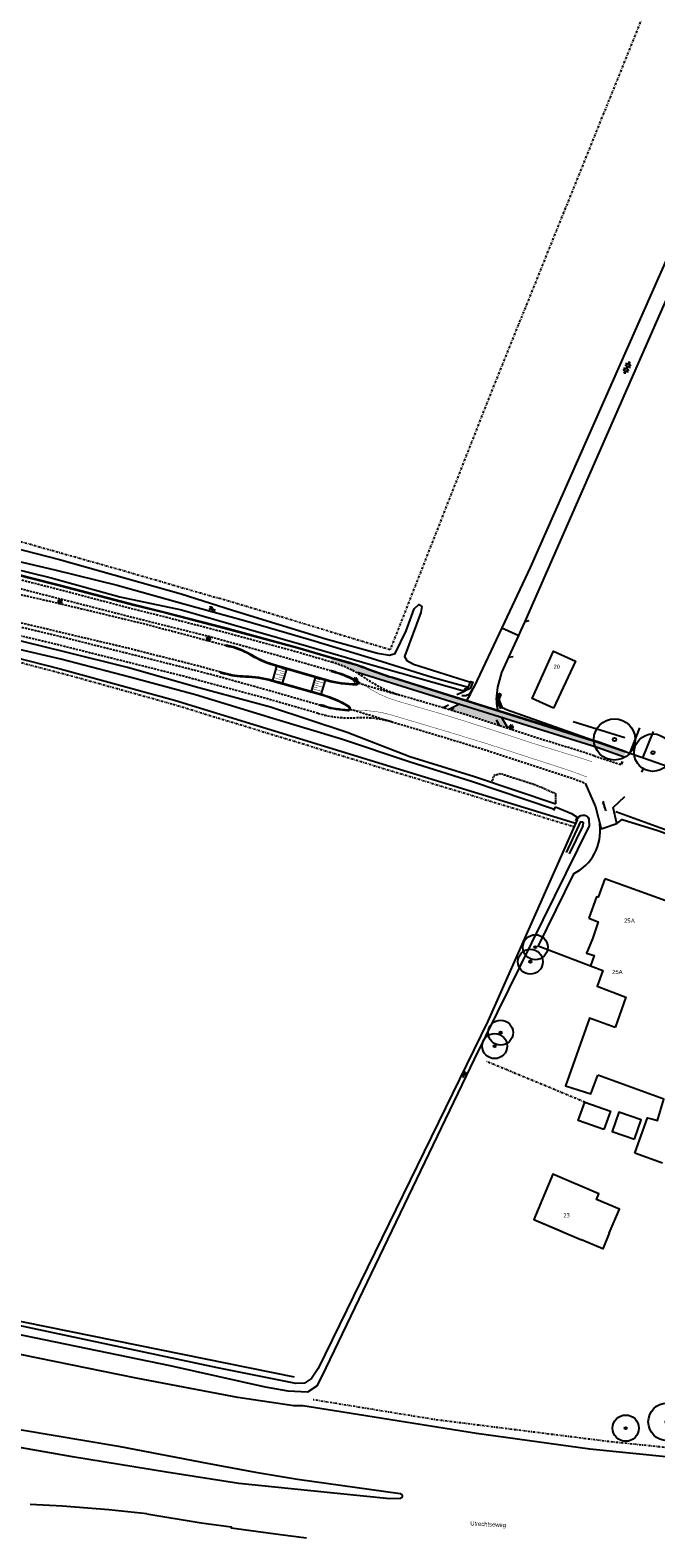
# Model space of a CAD drawing. Header units: metres. Extents: x 140889 to 142041, y 457117 to 459235.
# Tile 18 of 38: x 141286 to 141434, y 457119 to 457475. Entities that reach past the tile are written whole.
import ezdxf

# ---------------------------------------------------------------- set-up
doc = ezdxf.new("R2010")
doc.units = ezdxf.units.M
for name, pattern in [('DASHDOT', [1, 0.5, -0.25, 0, -0.25]), ('DASHED', [19.05, 12.7, -6.35]), ('DGN1', [66.048924, 0, -66.048924]), ('DGN2', [88.065232, 44.032616, -44.032616]), ('HIDDEN', [0.375, 0.25, -0.125]), ('VW-1-1_STREEP', [2, 1, -1])]:
    doc.linetypes.add(name, pattern=pattern)
doc.layers.get('0').update_dxf_attribs({"color": 251, "linetype": 'CONTINUOUS'})
for name, color, linetype in [('6.1-BOOM-NIEUW_TYPE 1', 251, 'CONTINUOUS'), ('7.4-LICHTMAST_TYPE 1', 251, 'CONTINUOUS'), ('9-PRESENTATIE_TROTTOIR', 252, 'CONTINUOUS'), ('bodem watergang', 251, 'CONTINUOUS'), ('cultuurscheiding', 251, 'CONTINUOUS'), ('gasafsluiter', 251, 'CONTINUOUS'), ('GEO_Dakrand', 251, 'DGN1'), ('GEO_Hoofdgebouw', 251, 'CONTINUOUS'), ('GEO_Huisnummer', 251, 'CONTINUOUS'), ('GEO_Kant verharding', 251, 'CONTINUOUS'), ('GEO_Kant water', 251, 'CONTINUOUS'), ('GEO_Midden sloot greppel', 251, 'CONTINUOUS'), ('GEO_Straatnaam', 251, 'CONTINUOUS'), ('GEO_Symbool gesloten verharding', 251, 'CONTINUOUS'), ('GEO_Symbool open verharding', 251, 'CONTINUOUS'), ('GEO_Symbool water', 251, 'CONTINUOUS'), ('GEO_Terreinafscheiding', 251, 'CONTINUOUS'), ('GM-markering streep 0.1', 251, 'CONTINUOUS'), ('GM-markering streep 1.0-1.0', 251, 'VW-1-1_STREEP'), ('GM-Ontwerp', 251, 'CONTINUOUS'), ('insteek watergang', 251, 'CONTINUOUS'), ('kant klinkerverharding', 251, 'CONTINUOUS'), ('kant puinverharding', 251, 'CONTINUOUS'), ('muur', 251, 'CONTINUOUS'), ('poort', 251, 'CONTINUOUS'), ('raster', 251, 'CONTINUOUS')]:
    doc.layers.add(name, color=color, linetype=linetype)
doc.styles.add('18_200', font='romans.shx', dxfattribs={"width": 0.8, "height": 0.36})
doc.styles.add('style2', font='isocp.shx')
doc.styles.add('Styledgn043', font='dgn043.shx')

# ---------------------------------------------------------------- blocks, each defined once
blk = doc.blocks.new('gasafsluiter')
at = {"ltscale": 2}
blk.add_ellipse((0, 0), major_axis=(-0.181, 0), ratio=1, start_param=3.926991, end_param=10.210176, dxfattribs=at)
at = {"ltscale": 2, "style": '18_200', "width": 0.8}
blk.add_text('GAS', height=0.218, dxfattribs=at).set_placement((0.22, -0.38))
at = {"style": '18_200', "width": 0.8}
blk.add_attdef('HOOGTE', (0.27, 0.13), '', height=0.25, dxfattribs=at)
blk = doc.blocks.new('BOOM-NIEUW_PRESENTATIE-3')
at = {"layer": '6.1-BOOM-NIEUW_TYPE 1', "lineweight": 25}
blk.add_circle((0, 0), 2.95, dxfattribs=at)
blk.add_ellipse((0, 0), major_axis=(-0.177, 0.177), ratio=1, start_param=3.926991, end_param=10.210176, dxfattribs=at)
blk = doc.blocks.new('LICHTMAST_TYPE 1')
at = {"layer": '7.4-LICHTMAST_TYPE 1', "ltscale": 2000}
h = blk.add_hatch(color=256, dxfattribs=at)
h.dxf.hatch_style = 1
h.paths.add_polyline_path([(0.75, 0.96, 0.087489), (0.38, 1.16), (0.07, 0.21, -0.087489), (0.13, 0.17)])
h.paths.add_polyline_path([(-0.15, 1.21, 0.087489), (-0.55, 1.09), (-0.1, 0.19, -0.087489), (-0.03, 0.22)])
h.paths.add_polyline_path([(-0.21, 0.05, -0.087489), (-0.18, 0.12), (-1.02, 0.66, 0.087489), (-1.19, 0.27)])
h.paths.add_polyline_path([(-0.18, -0.12, -0.087489), (-0.21, -0.05), (-1.19, -0.25, 0.087489), (-1.03, -0.65)])
h.paths.add_polyline_path([(-0.07, -0.21, -0.087489), (-0.13, -0.17), (-0.75, -0.96, 0.087489), (-0.38, -1.16)])
h.paths.add_polyline_path([(0.15, -1.21, 0.087489), (0.55, -1.09), (0.1, -0.19, -0.087489), (0.03, -0.22)])
h.paths.add_polyline_path([(0.21, -0.05, -0.087489), (0.18, -0.12), (1.02, -0.66, 0.087489), (1.19, -0.27)])
h.paths.add_polyline_path([(0.18, 0.12, -0.087489), (0.21, 0.05), (1.19, 0.25, 0.087489), (1.03, 0.65)])
at = {"layer": '7.4-LICHTMAST_TYPE 1'}
h = blk.add_hatch(color=256, dxfattribs=at)
edge = h.paths.add_edge_path()
edge.add_arc((0, 0), 0.0835, 0, 360)
at = {"layer": '7.4-LICHTMAST_TYPE 1', "ltscale": 2000}
for p, q in [((-0.21, 0.05), (-1.19, 0.27)), ((-0.18, 0.12), (-1.02, 0.66)), ((-0.1, 0.19), (-0.55, 1.09)), ((-0.03, 0.22), (-0.15, 1.21)), ((0.07, 0.21), (0.38, 1.16)), ((0.13, 0.17), (0.75, 0.96)), ((0.18, 0.12), (1.03, 0.65)), ((0.21, 0.05), (1.19, 0.25)), ((-0.21, -0.05), (-1.19, -0.25)), ((-0.18, -0.12), (-1.03, -0.65)), ((-0.13, -0.17), (-0.75, -0.96)), ((-0.07, -0.21), (-0.38, -1.16)), ((0.03, -0.22), (0.15, -1.21)), ((0.1, -0.19), (0.55, -1.09)), ((0.18, -0.12), (1.02, -0.66)), ((0.21, -0.05), (1.19, -0.27))]:
    blk.add_line(p, q, dxfattribs=at)
blk.add_circle((0, 0), 0.0835, dxfattribs=at)
for radius, start, end in [(1.22, 147.06465, 167.06465), (1.22, 97.06465, 117.06465), (0.217, 147.06465, 167.06465), (0.217, 97.06465, 117.06465), (0.217, 52.06465, 72.06465), (0.217, 12.06465, 32.06465), (1.22, 52.06465, 72.06465), (1.22, 12.06465, 32.06465), (1.22, 192.06465, 212.06465), (1.22, 232.06465, 252.06465), (0.217, 192.06465, 212.06465), (0.217, 232.06465, 252.06465), (0.217, 277.06465, 297.06465), (1.22, 277.06465, 297.06465), (0.217, 327.06465, 347.06465), (1.22, 327.06465, 347.06465)]:
    blk.add_arc((0, 0), radius, start, end, dxfattribs=at)

msp = doc.modelspace()

# ---------------------------------------------------------------- hatches: boundary and pattern name
h = msp.add_hatch()
h.set_pattern_fill('ANSI31', color=5, scale=0.1)
h.paths.add_polyline_path([(141385.145, 457315.251), (141383.893, 457314.645), (141397.283, 457310.415), (141396.534, 457311.721)], flags=17)
h.paths.add_polyline_path([(141385.145, 457315.251), (141383.893, 457314.645), (141397.283, 457310.415), (141396.534, 457311.721)], flags=17)
at = {"layer": '9-PRESENTATIE_TROTTOIR'}
h = msp.add_hatch(color=256, dxfattribs=at)
h.dxf.hatch_style = 1
edge = h.paths.add_edge_path()
edge.add_line((141426.652, 457303.085), (141427.05, 457304.217))
edge.add_line((141427.05, 457304.217), (141420.627, 457306.476))
edge.add_line((141420.627, 457306.476), (141371.91, 457321.767))
edge.add_arc((141391.094, 457386.898), 67.897, 248.78689, 253.58798, ccw=False)
edge.add_arc((141350.307, 457284.496), 42.335, 67.47398, 74.13169)
edge.add_line((141361.883, 457325.218), (141357.567, 457326.438))
edge.add_line((141357.567, 457326.438), (141357.285, 457325.478))
edge.add_line((141357.285, 457325.478), (141357.809, 457325.324))
edge.add_arc((141350.202, 457299.418), 27, 59.65294, 73.63525, ccw=False)
edge.add_line((141363.843, 457322.719), (141363.93, 457323.014))
edge.add_line((141363.93, 457323.014), (141420.248, 457305.338))
edge.add_line((141420.248, 457305.338), (141426.652, 457303.085))
h = msp.add_hatch(color=256, dxfattribs=at)
h.dxf.hatch_style = 1
h.paths.add_polyline_path([(141387.748, 457315.538), (141385.114, 457314.262), (141399.221, 457309.771), (141397.708, 457312.412)])

# ---------------------------------------------------------------- linework, layer by layer
at = {"layer": 'bodem watergang', "color": 252}
for points in [[(141415.942, 457286.939), (141412.931, 457280.435)], [(141416.871, 457286.801), (141413.693, 457280.176)], [(141416.871, 457286.801), (141417.082, 457287.442), (141416.897, 457287.63), (141416.237, 457287.667), (141415.942, 457286.939)]]:
    msp.add_lwpolyline(points, dxfattribs=at)
at = {"layer": 'cultuurscheiding', "color": 252, "linetype": 'HIDDEN'}
msp.add_lwpolyline([(141395.352, 457296.951), (141395.962, 457298.71), (141397.406, 457299.123), (141405.523, 457296.53), (141410.41, 457294.429), (141410.473, 457291.863)], dxfattribs=at)
at = {"layer": 'GEO_Dakrand', "linetype": 'Continuous', "flags": 128}
for points in [[(141418.306, 457264.991), (141420.538, 457264.104), (141419.16, 457260.044), (141417.731, 457256.656), (141419.565, 457256.109), (141418.676, 457253.685)], [(141418.676, 457253.685), (141421.598, 457252.616), (141420.321, 457248.868), (141427.05, 457246.326), (141424.501, 457239.159)], [(141424.501, 457239.159), (141418.442, 457241.311), (141412.808, 457225.346), (141418.812, 457223.462), (141420.428, 457227.892)], [(141433.449, 457217.474), (141434.507, 457217.191), (141436.06, 457222.214), (141420.428, 457227.892)], [(141421.864, 457215.05), (141415.829, 457217.195), (141417.361, 457221.506)], [(141417.361, 457221.506), (141423.396, 457219.361), (141421.864, 457215.05)], [(141429.116, 457212.782), (141430.686, 457217.363), (141425.43, 457219.164), (141423.86, 457214.582), (141429.116, 457212.782)], [(141429.175, 457209.457), (141432.178, 457217.815), (141433.449, 457217.474)], [(141435.732, 457207.069), (141429.175, 457209.457)], [(141423.144, 457190.572), (141425.533, 457196.215), (141420.097, 457198.515), (141420.674, 457199.878), (141409.811, 457204.475), (141405.284, 457193.78), (141416.556, 457189.01)], [(141423.144, 457190.572), (141421.583, 457186.883), (141416.556, 457189.01)]]:
    msp.add_lwpolyline(points, dxfattribs=at)
at = {"layer": 'GEO_Dakrand', "linetype": 'DGN2', "flags": 128}
for points in [[(141418.306, 457264.991), (141420.538, 457264.104), (141419.16, 457260.044), (141417.731, 457256.656), (141419.565, 457256.109), (141418.676, 457253.685)], [(141418.676, 457253.685), (141421.598, 457252.616), (141420.321, 457248.868), (141427.05, 457246.326), (141424.501, 457239.159)], [(141424.501, 457239.159), (141418.442, 457241.311), (141412.808, 457225.346), (141418.812, 457223.462), (141420.428, 457227.892)], [(141433.449, 457217.474), (141434.507, 457217.191), (141436.06, 457222.214), (141420.428, 457227.892)], [(141421.864, 457215.05), (141415.829, 457217.195), (141417.361, 457221.506)], [(141417.361, 457221.506), (141423.396, 457219.361), (141421.864, 457215.05)], [(141429.116, 457212.782), (141430.686, 457217.363), (141425.43, 457219.164), (141423.86, 457214.582), (141429.116, 457212.782)], [(141429.175, 457209.457), (141432.178, 457217.815), (141433.449, 457217.474)], [(141435.732, 457207.069), (141429.175, 457209.457)], [(141423.144, 457190.572), (141425.533, 457196.215), (141420.097, 457198.515), (141420.674, 457199.878), (141409.811, 457204.475), (141405.284, 457193.78), (141416.556, 457189.01)], [(141423.144, 457190.572), (141421.583, 457186.883), (141416.556, 457189.01)]]:
    msp.add_lwpolyline(points, dxfattribs=at)
at = {"layer": 'GEO_Hoofdgebouw', "linetype": 'Continuous', "flags": 128}
for points in [[(141409.98, 457314.573), (141404.952, 457316.804), (141409.985, 457328.018), (141415.194, 457325.677), (141409.98, 457314.573)], [(141422.068, 457274.282), (141420.488, 457269.898), (141420.123, 457270.03), (141418.306, 457264.991)], [(141422.068, 457274.282), (141420.488, 457269.898), (141420.123, 457270.03), (141418.306, 457264.991)], [(141453.046, 457264.279), (141441.687, 457268.375), (141441.314, 457267.342), (141422.068, 457274.282)], [(141453.046, 457264.279), (141441.687, 457268.375), (141441.314, 457267.342), (141422.068, 457274.282)]]:
    msp.add_lwpolyline(points, dxfattribs=at)
at = {"layer": 'GEO_Kant verharding', "linetype": 'Continuous', "flags": 128}
for points in [[(141471.667, 457500), (141458.005, 457468.757), (141404.481, 457347.767), (141397.76, 457333.512)], [(141471.667, 457500), (141458.005, 457468.757), (141404.481, 457347.767), (141397.76, 457333.512)], [(141403.263, 457335.051), (141434.329, 457405.703), (141475.761, 457500)], [(141403.263, 457335.051), (141434.329, 457405.703), (141475.761, 457500)], [(141401.771, 457331.71), (141402.359, 457332.994), (141403.263, 457335.051)], [(141403.263, 457335.051), (141404.246, 457335.232)], [(141397.76, 457333.512), (141391.235, 457319.672), (141390.109, 457317.873), (141389.227, 457317.453), (141388.316, 457317.451)], [(141397.76, 457333.512), (141401.771, 457331.71)], [(141399.438, 457326.608), (141401.771, 457331.71)], [(141428.031, 457303.872), (141398.842, 457314.139), (141397.39, 457314.845), (141396.751, 457315.789), (141396.499, 457316.657), (141396.841, 457319.526), (141397.759, 457322.939), (141399.438, 457326.608)], [(141428.031, 457303.872), (141398.842, 457314.139), (141397.39, 457314.845), (141396.751, 457315.789), (141396.499, 457316.657), (141396.841, 457319.526), (141397.759, 457322.939), (141399.438, 457326.608)], [(141399.438, 457326.608), (141400.428, 457326.743)], [(141428.031, 457303.872), (141430.338, 457309.906)], [(141428.031, 457303.872), (141430.338, 457309.906)], [(141433.534, 457309.024), (141431.026, 457302.819)], [(141433.534, 457309.024), (141431.026, 457302.819)], [(141431.026, 457302.819), (141428.031, 457303.872)], [(141431.026, 457302.819), (141428.031, 457303.872)], [(141518.052, 457269.855), (141462, 457291.923), (141431.026, 457302.819)], [(141518.052, 457269.855), (141462, 457291.923), (141431.026, 457302.819)], [(141424.674, 457290.171), (141455.903, 457278.832), (141457.271, 457278.666), (141457.836, 457278.463), (141457.742, 457277.435), (141457.573, 457276.962)], [(141420.863, 457287.257), (141420.87, 457287.044)], [(141420.863, 457287.257), (141420.87, 457287.044)], [(141414.729, 457275.457), (141406.348, 457258.41), (141418.676, 457253.685)], [(141414.729, 457275.457), (141406.348, 457258.41), (141418.676, 457253.685)], [(141350.757, 457149.78), (141348.615, 457149.753), (141335.442, 457151.722), (141311.426, 457156.338), (141280.534, 457162.599), (141280.534, 457162.599)], [(141243.108, 457152.588), (141276.767, 457145.372), (141307.179, 457140.267), (141328.581, 457136.204), (141339.599, 457134.084), (141349.517, 457132.506), (141373.769, 457129.06), (141374.245, 457128.656), (141374.256, 457128.215), (141373.762, 457127.932), (141371.276, 457127.859), (141352.622, 457129.72), (141335.655, 457131.468), (141318.553, 457134.092), (141296.326, 457137.752), (141276.178, 457141.274), (141255.294, 457145.142), (141242.057, 457147.936)], [(141489.187, 457133.675), (141456.029, 457135.747), (141418.586, 457139.589), (141391.789, 457143.278), (141358.252, 457148.58), (141350.757, 457149.78)], [(141489.187, 457133.675), (141456.029, 457135.747), (141418.586, 457139.589), (141391.789, 457143.278), (141358.252, 457148.58), (141350.757, 457149.78)], [(141313.911, 457124.297), (141304.913, 457125.211), (141293.959, 457126.078), (141286.344, 457126.523)], [(141313.911, 457124.297), (141326.765, 457122.183), (141333.845, 457121.247), (141333.791, 457120.981), (141345.469, 457119.409), (141351.635, 457118.611)]]:
    msp.add_lwpolyline(points, dxfattribs=at)
at = {"layer": 'GEO_Kant verharding', "linetype": 'Continuous'}
for centre, radius, start, end in [((141409.722, 457285.554), 11.27, 296.37613, 7.6042), ((141409.722, 457285.554), 11.27, 296.37613, 7.6042), ((141415.148, 457286.34), 5.788, 6.99461, 9.11422), ((141415.148, 457286.34), 5.788, 6.99461, 9.11422)]:
    msp.add_arc(centre, radius, start, end, dxfattribs=at)
at = {"layer": 'GEO_Kant water', "linetype": 'Continuous', "flags": 128}
for points in [[(141277.007, 457353.821), (141293.295, 457349.669), (141322.011, 457341.52), (141334.179, 457337.662)], [(141276.165, 457351.008), (141277.313, 457350.711), (141292.162, 457347.247), (141306.872, 457343.597), (141322.669, 457339.201), (141336.984, 457335.262), (141352.646, 457330.712), (141366.946, 457326.33), (141381.325, 457321.912), (141389.869, 457319.516)], [(141334.179, 457337.662), (141356.175, 457330.92), (141368.412, 457327.537), (141371.195, 457327.091), (141372.577, 457327.464), (141375.16, 457332.815), (141377.063, 457337.98), (141378.149, 457339.023), (141378.885, 457338.527), (141378.62, 457337.168), (141374.736, 457326.787), (141375.336, 457325.775), (141376.936, 457324.974), (141390.359, 457320.694)], [(141264.695, 457331.154), (141293.396, 457323.803), (141320.447, 457316.449)], [(141409.989, 457290.69), (141390.587, 457297.196), (141376.126, 457301.771), (141359.883, 457307.258), (141343.666, 457312.116), (141325.4, 457317.7), (141309.925, 457321.897), (141293.599, 457326.12), (141280.052, 457329.293), (141265.215, 457333.034)], [(141320.447, 457316.449), (141414.954, 457287.46)], [(141415.59, 457288.213), (141394.473, 457240.609), (141354.388, 457158.636), (141352.775, 457156.219), (141351.123, 457155.138), (141349.122, 457155.058), (141330.58, 457158.774), (141272.483, 457171.126), (141254.413, 457174.593)], [(141252.877, 457173.022), (141319.317, 457159.346), (141341.877, 457154.296), (141347.242, 457153.336), (141351.939, 457153.123), (141354.221, 457154.552), (141356.269, 457158.766), (141391.339, 457231.695), (141418.432, 457286.594)]]:
    msp.add_lwpolyline(points, dxfattribs=at)
at = {"layer": 'GEO_Midden sloot greppel', "linetype": 'Continuous', "flags": 128}
msp.add_lwpolyline([(141426.784, 457307.541), (141414.587, 457311.314)], dxfattribs=at)
at = {"layer": 'GEO_Symbool gesloten verharding'}
for p, q in [((141426.403, 457394.285), (141428.325, 457395.607)), ((141426.403, 457394.285), (141428.325, 457395.607)), ((141426.924, 457393.498), (141426.735, 457395.013)), ((141426.924, 457393.498), (141426.735, 457395.013)), ((141426.901, 457395.377), (141428.168, 457396.228)), ((141426.901, 457395.377), (141428.168, 457396.228)), ((141427.495, 457393.787), (141427.233, 457396.105)), ((141427.495, 457393.787), (141427.233, 457396.105)), ((141427.993, 457394.879), (141427.804, 457396.394)), ((141427.993, 457394.879), (141427.804, 457396.394)), ((141426.56, 457393.664), (141427.827, 457394.515)), ((141426.56, 457393.664), (141427.827, 457394.515))]:
    msp.add_line(p, q, dxfattribs=at)
at = {"layer": 'GEO_Symbool open verharding'}
for p, q in [((141421.817, 457291.936), (141421.577, 457291.866)), ((141421.643, 457292.536), (141422.271, 457290.375)), ((141421.678, 457292.416), (141421.918, 457292.486)), ((141422.097, 457290.976), (141421.856, 457290.906)), ((141421.957, 457291.456), (141422.197, 457291.525)), ((141422.262, 457290.473), (141422.502, 457290.543))]:
    msp.add_line(p, q, dxfattribs=at)
at = {"layer": 'GEO_Symbool water'}
for centre, start_param, end_param in [((141328.882, 457337.593), 4.1290348, 6.2907127), ((141329.01, 457338.024), 4.1290348, 6.2907127), ((141329.842, 457338.195), 0.987442, 3.14912), ((141329.715, 457337.764), 0.987442, 3.14912), ((141388.67, 457227.708), -0.7434297, 1.4182482), ((141389.076, 457227.513), -0.7434297, 1.4182482), ((141388.635, 457228.558), 2.3981629, 4.5598408), ((141389.04, 457228.363), 2.3981629, 4.5598408)]:
    msp.add_ellipse(centre, major_axis=(-0.301, 0.301), ratio=1, start_param=start_param, end_param=end_param, dxfattribs=at)
at = {"layer": 'GEO_Terreinafscheiding', "linetype": 'DASHDOT', "flags": 128}
for points in [[(141439.939, 457500), (141394.512, 457387.377), (141371.38, 457328.345)], [(141439.939, 457500), (141394.512, 457387.377), (141371.38, 457328.345)], [(141245.569, 457369.092), (141248.174, 457364.116), (141277.583, 457355.744), (141308.835, 457346.921), (141330.415, 457340.657)], [(141371.38, 457328.345), (141330.415, 457340.657)], [(141417.361, 457221.506), (141394.088, 457231.128)], [(141417.361, 457221.506), (141394.088, 457231.128)], [(141436.154, 457139.964), (141422.978, 457141.344), (141381.827, 457146.538), (141353.214, 457151.211)], [(141436.154, 457139.964), (141422.978, 457141.344), (141381.827, 457146.538), (141353.214, 457151.211)]]:
    msp.add_lwpolyline(points, dxfattribs=at)
at = {"layer": 'GM-markering streep 0.1'}
for points, const_width in [([(141346.737, 457323.033), (141344.334, 457323.721)], 0.1), ([(141346.875, 457323.513), (141345.673, 457323.857)], 0.1), ([(141345.884, 457320.416), (141346.847, 457323.781)], 0.2), ([(141346.187, 457321.11), (141343.783, 457321.798)], 0.1), ([(141346.462, 457322.071), (141344.058, 457322.759)], 0.1), ([(141346.049, 457320.629), (141344.847, 457320.973)], 0.1), ([(141346.324, 457321.591), (141345.123, 457321.935)], 0.1), ([(141346.6, 457322.552), (141345.398, 457322.896)], 0.1), ([(141352.806, 457318.435), (141353.769, 457321.8)], 0.2), ([(141353.192, 457320.145), (141355.595, 457319.457)], 0.1), ([(141353.329, 457320.626), (141354.531, 457320.282)], 0.1), ([(141353.467, 457321.106), (141355.87, 457320.418)], 0.1), ([(141353.604, 457321.587), (141354.806, 457321.243)], 0.1), ([(141352.779, 457318.703), (141353.981, 457318.359)], 0.1), ([(141352.917, 457319.184), (141355.32, 457318.496)], 0.1), ([(141353.054, 457319.664), (141354.256, 457319.32)], 0.1)]:
    msp.add_lwpolyline(points, dxfattribs=dict(at, const_width=const_width))
at = {"layer": 'GM-markering streep 1.0-1.0', "const_width": 0.1, "flags": 128}
for points in [[(141363.64, 457321.003, -0.0170667), (141365.107, 457320.13, 0.0859054), (141373.014, 457316.244), (141383.463, 457313.208), (141389.168, 457311.446), (141396.817, 457308.989), (141404.554, 457306.419), (141416.888, 457302.62), (141419.101, 457301.898)], [(141361.415, 457314.006, 0.0222118), (141363.635, 457313.984, -0.0810868), (141371.626, 457312.962), (141385.521, 457308.83), (141394.831, 457305.967), (141414.261, 457299.655), (141417.92, 457298.279)]]:
    msp.add_lwpolyline(points, format="xyb", dxfattribs=at)
at = {"layer": 'GM-Ontwerp'}
for p, q in [((141332.66, 457329.297), (141333.666, 457329.188)), ((141331.317, 457323.05), (141332.24, 457322.638)), ((141357.519, 457323.402), (141358.439, 457322.983)), ((141371.91, 457321.767), (141420.627, 457306.476)), ((141371.938, 457321.863), (141420.658, 457306.571)), ((141355.933, 457315.079), (141354.93, 457315.211)), ((141385.114, 457314.262), (141387.748, 457315.538)), ((141399.221, 457309.771), (141397.708, 457312.412)), ((141420.627, 457306.476), (141427.05, 457304.217)), ((141420.658, 457306.571), (141427.083, 457304.311))]:
    msp.add_line(p, q, dxfattribs=at)
at = {"layer": 'GM-Ontwerp', "linetype": 'DASHED', "ltscale": 0.04, "flags": 128}
for points in [[(141357.809, 457325.324), (141349.243, 457327.84), (141332.272, 457332.425), (141318.186, 457336.068), (141310.644, 457337.934), (141293.236, 457342.512), (141285.471, 457344.481), (141275.474, 457347.188), (141266.745, 457349.769), (141262.243, 457351.161, -0.0320124), (141257.461, 457352.981), (141248.034, 457357.278, -0.3294917), (141243.42, 457365.595), (141247.055, 457393.382)], [(141245.991, 457353.151, 0.0379442), (141245.99, 457355.197, -0.570843), (141246.696, 457355.69), (141256.631, 457351.161, 0.0320124), (141261.653, 457349.25), (141266.166, 457347.855), (141266.166, 457347.855), (141274.929, 457345.264), (141284.964, 457342.546), (141292.736, 457340.576), (141313.612, 457335.256), (141328.585, 457331.533), (141344.765, 457327.053), (141357.519, 457323.402)], [(141332.66, 457329.297), (141328.316, 457330.435, 0.0017568), (141313.103, 457334.463), (141298.565, 457337.947), (141290.303, 457339.9), (141283.822, 457341.369), (141271.638, 457344.136), (141260.987, 457346.433), (141256.692, 457347.419)], [(141331.317, 457323.05), (141329.877, 457323.451, 0.0099685), (141316.366, 457326.925, 0.0099685), (141302.564, 457330.311), (141292.603, 457332.67), (141280.119, 457335.629), (141275.183, 457336.691), (141269.552, 457337.915), (141261.705, 457339.731), (141255.9, 457340.953), (141255.313, 457341.072)], [(141354.356, 457313.311), (141341.336, 457317.038), (141322.061, 457322.213), (141291.893, 457329.755), (141279.457, 457332.703), (141274.564, 457333.755), (141267.732, 457335.128), (141258.314, 457337.238), (141257.726, 457337.37, 0.2791751), (141242.996, 457332.422, -0.2845668), (141235.484, 457329.982), (141234.5, 457330.223)], [(141419.566, 457303.324), (141417.342, 457304.05), (141405.011, 457307.847), (141397.283, 457310.415), (141389.619, 457312.877), (141383.893, 457314.645), (141373.557, 457317.648, -0.0851979), (141365.951, 457321.349, 0.0844927), (141357.809, 457325.324)], [(141354.356, 457313.311, 0.0842548), (141363.336, 457312.313, -0.0882525), (141372.032, 457311.277), (141385.087, 457307.394), (141394.379, 457304.537), (141413.765, 457298.239), (141417.455, 457296.851)]]:
    msp.add_lwpolyline(points, format="xyb", dxfattribs=at)
at = {"layer": 'GM-Ontwerp'}
for points in [[(141243.82, 457368.65), (141244.811, 457368.52), (141244.412, 457365.465, 0.3294917), (141248.449, 457358.188), (141257.876, 457353.891, 0.0320124), (141262.538, 457352.116), (141267.034, 457350.727), (141275.747, 457348.151), (141285.725, 457345.448), (141293.486, 457343.481), (141310.891, 457338.903), (141318.431, 457337.038), (141332.528, 457333.392), (141349.514, 457328.802), (141357.567, 457326.438)], [(141243.833, 457368.749), (141244.923, 457368.606), (141244.511, 457365.452, 0.3294917), (141248.49, 457358.279), (141257.917, 457353.982, 0.0320124), (141262.568, 457352.211), (141267.063, 457350.822), (141275.774, 457348.247), (141285.75, 457345.545), (141293.511, 457343.578), (141310.916, 457339), (141318.456, 457337.135), (141332.553, 457333.489), (141349.541, 457328.898), (141357.595, 457326.533)], [(141358.481, 457323.127, -0.0559741), (141363.64, 457321.003, -0.7746498), (141363.401, 457320.064, -0.0705077), (141356.452, 457321.029), (141344.475, 457324.46, -0.0631921), (141338.69, 457326.94, 0.0688526), (141333.628, 457329.043)], [(141358.439, 457322.983, -0.0559741), (141363.568, 457320.871, -0.7746498), (141363.4, 457320.214, -0.0705077), (141356.493, 457321.174), (141344.516, 457324.604, -0.0631921), (141338.766, 457327.069, 0.0688526), (141333.666, 457329.188)], [(141357.567, 457326.438), (141361.883, 457325.218, -0.0290579), (141366.526, 457323.601, 0.0209518), (141371.91, 457321.767, 0.0209518)], [(141357.594, 457326.534), (141361.91, 457325.314, -0.0290516), (141366.563, 457323.694, 0.0209476), (141371.938, 457321.863, 0.0209476)], [(141355.933, 457315.079, 0.0561935), (141361.424, 457314.156, 0.7779394), (141361.626, 457314.804, 0.0682254), (141355.449, 457317.525), (141343.471, 457320.951, 0.0641578), (141337.192, 457321.904, -0.062345), (141332.24, 457322.638, -0.062345)], [(141355.891, 457314.935, 0.0561935), (141361.415, 457314.006, 0.7779394), (141361.704, 457314.931, 0.0682254), (141355.49, 457317.669), (141343.512, 457321.095, 0.0641578), (141337.195, 457322.054, -0.062345), (141332.28, 457322.782)], [(141389.323, 457316.302, 0.078442), (141390.376, 457317.849)], [(141396.559, 457317.157, 0.1017567), (141396.83, 457313.946)]]:
    msp.add_lwpolyline(points, format="xyb", dxfattribs=at)
at = {"layer": 'GM-Ontwerp', "linetype": 'DASHED', "ltscale": 0.04, "flags": 128}
for points in [[(141354.93, 457315.211), (141343.896, 457318.375), (141329.876, 457322.268), (141322.563, 457324.149), (141292.366, 457331.698), (141279.898, 457334.654), (141274.972, 457335.714), (141268.148, 457337.084), (141258.021, 457339.353)], [(141363.893, 457320.487), (141373.557, 457317.648)], [(141361.917, 457314.346), (141372.032, 457311.277)], [(141419.566, 457303.324), (141425.92, 457301.252), (141426.244, 457301.925)]]:
    msp.add_lwpolyline(points, dxfattribs=at)
at = {"layer": 'GM-Ontwerp'}
for points in [[(141332.66, 457329.297), (141333.628, 457329.043), (141333.666, 457329.188), (141332.698, 457329.442)], [(141343.577, 457321.077), (141345.98, 457320.389), (141346.944, 457323.754), (141344.54, 457324.442)], [(141331.277, 457322.906), (141332.24, 457322.638), (141332.28, 457322.782), (141331.317, 457323.05)], [(141352.71, 457318.463), (141355.114, 457317.775), (141356.077, 457321.139), (141353.673, 457321.827)], [(141357.478, 457323.258), (141358.439, 457322.983), (141358.481, 457323.127), (141357.519, 457323.402)], [(141354.93, 457315.211), (141355.891, 457314.935), (141355.933, 457315.079), (141354.972, 457315.355)]]:
    msp.add_lwpolyline(points, close=True, dxfattribs=at)
for points in [[(141363.843, 457322.719), (141363.93, 457323.014), (141420.248, 457305.338), (141426.652, 457303.085)], [(141390.376, 457317.849), (141391.235, 457319.672)], [(141396.666, 457318.057), (141396.559, 457317.157)]]:
    msp.add_lwpolyline(points, dxfattribs=at)
at = {"layer": 'insteek watergang', "color": 252}
for points in [[(141267.33, 457351.751), (141277.146, 457348.81), (141291.333, 457345.31), (141307.541, 457340.808), (141322.088, 457337.763), (141337.901, 457333.248), (141352.152, 457329.115), (141366.724, 457324.89), (141389.021, 457318.586)], [(141410.531, 457291.844), (141391.323, 457298.307), (141376.044, 457303.059), (141361.217, 457308.808), (141343.1, 457314.774), (141326.196, 457319.344), (141309.368, 457324.151), (141294.747, 457327.761), (141279.704, 457331.513)], [(141253.234, 457175.998), (141348.706, 457156.64)]]:
    msp.add_lwpolyline(points, dxfattribs=at)
msp.add_lwpolyline([(141415.59, 457288.213, -0.7310165), (141418.347, 457288.393), (141418.432, 457286.594)], format="xyb", dxfattribs=at)
at = {"layer": 'kant klinkerverharding', "color": 252}
for points in [[(141387.144, 457317.82), (141389.113, 457318.623)], [(141397.51, 457317.8), (141397.022, 457316.578), (141397.874, 457314.617)], [(141385.145, 457315.251), (141383.893, 457314.645)], [(141396.904, 457315.594), (141397.415, 457314.418)], [(141397.283, 457310.415), (141396.534, 457311.721)], [(141426.244, 457301.925), (141425.92, 457301.252)], [(141430.821, 457299.431), (141431.26, 457300.34)], [(141417.455, 457296.851), (141419.855, 457291.243), (141421.224, 457286.08)], [(141424.963, 457287.332), (141424.038, 457291.106), (141426.797, 457293.715)]]:
    msp.add_lwpolyline(points, dxfattribs=at)
at = {"layer": 'kant puinverharding', "color": 252}
msp.add_lwpolyline([(141421.224, 457286.08), (141424.963, 457287.332), (141426.221, 457288.297), (141434.642, 457285.623), (141446.627, 457281.328), (141455.136, 457278.239)], dxfattribs=at)
at = {"layer": 'muur', "color": 1}
for points in [[(141388.925, 457319.086), (141389.846, 457319.462), (141390.427, 457320.857), (141390.894, 457320.678), (141390.277, 457319.174), (141389.12, 457318.608)], [(141397.077, 457317.983), (141396.48, 457316.57), (141396.891, 457315.588), (141397.363, 457315.793), (141397.022, 457316.578), (141397.51, 457317.8)]]:
    msp.add_lwpolyline(points, close=True, dxfattribs=at)
at = {"layer": 'poort', "color": 7}
msp.add_lwpolyline([(141410.464, 457291.289), (141414.257, 457289.654)], dxfattribs=at)
at = {"layer": 'raster', "color": 252, "linetype": 'DASHDOT'}
for points in [[(141258.381, 457331.662), (141266.195, 457330.072), (141297.146, 457321.913), (141320.128, 457315.489)], [(141320.128, 457315.489), (141414.591, 457286.656)]]:
    msp.add_lwpolyline(points, dxfattribs=at)
at = {"layer": 'raster', "color": 252}
for points in [[(141410.043, 457290.418), (141410.464, 457291.289)], [(141414.257, 457289.654), (141415.571, 457288.803), (141415.177, 457287.972)]]:
    msp.add_lwpolyline(points, dxfattribs=at)

# ---------------------------------------------------------------- block references
at = {"xscale": 0.4, "yscale": 0.4, "zscale": 0.4}
for p in [(141293.387, 457339.727), (141328.476, 457330.958), (141363.189, 457321.222), (141399.958, 457310.069)]:
    msp.add_blockref('LICHTMAST_TYPE 1', p, dxfattribs=at)
for p, xscale, yscale in [((141424.375, 457307.169), 1.65, 1.65), ((141433.448, 457304.059), 1.5, 1.5), ((141436.788, 457146.005), 1.5, 1.5), ((141427.032, 457144.511), 1.05, 1.05)]:
    msp.add_blockref('BOOM-NIEUW_PRESENTATIE-3', p, dxfattribs=dict(xscale=xscale, yscale=yscale))
for p in [(141405.67, 457258.095), (141404.502, 457254.672), (141397.477, 457237.918), (141396.071, 457234.739)]:
    msp.add_blockref('BOOM-NIEUW_PRESENTATIE-3', p)
at = {"layer": 'gasafsluiter', "color": 253, "xscale": 0.5, "yscale": 0.5, "zscale": 0.5}
msp.add_blockref('gasafsluiter', (141385.9, 457314.251), dxfattribs=at).add_auto_attribs({'HOOGTE': '2.63'})

# ---------------------------------------------------------------- texts
at = {"layer": 'GEO_Huisnummer', "style": 'style2'}
for s, p in [('20', (141409.962, 457323.843)), ('25A', (141426.643, 457263.895)), ('23', (141412.293, 457194.3))]:
    msp.add_text(s, height=1, dxfattribs=at).set_placement(p)
at = {"layer": 'GEO_Huisnummer', "insert": (141423.825, 457251.73), "char_height": 1, "attachment_point": 7, "line_spacing_factor": 0.8, "style": 'style2'}
msp.add_mtext('{\\Fdgn000|c0;25A}', dxfattribs=at)
at = {"layer": 'GEO_Straatnaam', "linetype": 'Continuous', "insert": (141390.273, 457121.243), "char_height": 1, "attachment_point": 7, "rotation": 357.07753, "line_spacing_factor": 0.8, "style": 'Styledgn043'}
msp.add_mtext('{\\Fdgn000|c0;Utrechtseweg}', dxfattribs=at)

doc.saveas('drawing.dxf')
